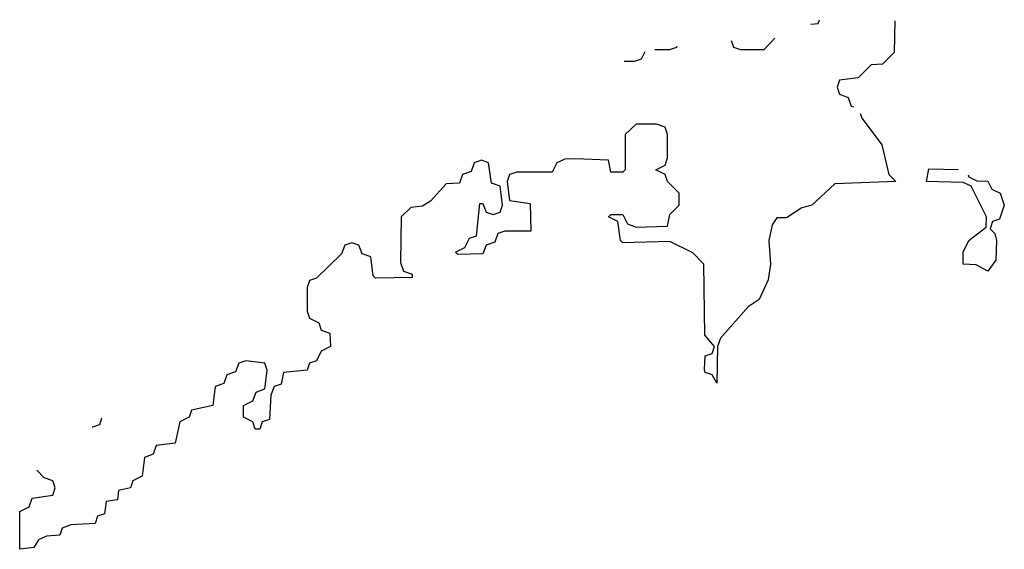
# Model space of a CAD drawing. Header units: inches. Extents: x 2381442 to 2565767, y 380187 to 487173.
# Tile 10 of 11: x 2554986 to 2556658, y 481846 to 482745. Entities that reach past the tile are written whole.
import ezdxf

# ---------------------------------------------------------------- set-up
doc = ezdxf.new("R2010")
doc.units = ezdxf.units.IN
doc.header["$MEASUREMENT"] = 0
doc.layers.add('C5458', color=7, linetype='Continuous')

msp = doc.modelspace()

# ---------------------------------------------------------------- linework, layer by layer
at = {"layer": 'C5458', "color": 6}
for points in [[(2556329.4, 482736.8), (2556342, 482738), (2556344.4, 482744.6)], [(2556471.9, 482742.7), (2556471.2, 482688.9), (2556450.9, 482669.1), (2556432, 482668), (2556410, 482646), (2556378, 482642), (2556374, 482630), (2556378, 482618), (2556392.7, 482612.7), (2556398, 482598), (2556402.1, 482596.6)], [(2556194, 482709.1), (2556198, 482698), (2556210, 482694), (2556250, 482694), (2556268.6, 482713.2)], [(2556064.4, 482694), (2556090, 482694), (2556102, 482698), (2556102.5, 482699.4)], [(2556012.6, 482674), (2556030, 482674), (2556042, 482678), (2556048.3, 482690.5)], [(2556413.4, 482585.5), (2556416.9, 482576.9), (2556450, 482532), (2556462, 482482), (2556474, 482470), (2556370, 482466), (2556331.3, 482430), (2556314.4, 482425.6), (2556288.4, 482408.4), (2556271.6, 482408.4), (2556263.6, 482396.4), (2556258, 482370), (2556261, 482330), (2556256.9, 482303.1), (2556242, 482270), (2556222.8, 482257.2), (2556176, 482204), (2556171, 482190), (2556170, 482128), (2556162, 482142), (2556150, 482146), (2556148.8, 482151.1), (2556150, 482174), (2556162, 482178), (2556166, 482190), (2556149.2, 482209.2), (2556148, 482330), (2556129.1, 482349.1), (2556090, 482368), (2556010, 482366), (2556006, 482370), (2556002, 482402), (2555986, 482410), (2555990, 482414), (2556010, 482414), (2556018, 482398), (2556032.7, 482392.7), (2556086, 482394), (2556090, 482414), (2556106, 482430), (2556106, 482450), (2556086, 482470), (2556082, 482482), (2556066, 482490), (2556082, 482498), (2556086, 482510), (2556086, 482550), (2556082, 482562), (2556067.3, 482567.3), (2556032.7, 482567.3), (2556014, 482550), (2556014, 482490), (2556010, 482486), (2555990, 482486), (2555986, 482506), (2555930, 482508.7), (2555912, 482508), (2555898, 482502), (2555890, 482486), (2555830, 482486), (2555818, 482482), (2555814, 482470), (2555818, 482438), (2555852.7, 482432.7), (2555854, 482386), (2555810, 482386), (2555798, 482382), (2555792.7, 482367.3), (2555778, 482362), (2555772.7, 482347.3), (2555730, 482346), (2555726, 482350), (2555742, 482358), (2555750, 482374), (2555762, 482378), (2555767.3, 482432.7), (2555772.7, 482432.7), (2555778, 482418), (2555790, 482414), (2555802, 482418), (2555806, 482430), (2555802, 482462), (2555787.3, 482467.3), (2555782, 482502), (2555770, 482506), (2555758, 482502), (2555752.7, 482487.3), (2555738, 482482), (2555732.7, 482467.3), (2555710, 482466), (2555683.6, 482436.4), (2555670, 482428), (2555650, 482426), (2555634, 482410), (2555632.7, 482332.7), (2555638, 482318), (2555652.7, 482312.7), (2555652.7, 482307.3), (2555590, 482306), (2555586, 482310), (2555582, 482342), (2555567.3, 482347.3), (2555562, 482362), (2555550, 482366), (2555538, 482362), (2555532.7, 482347.3), (2555490, 482306), (2555478, 482302), (2555474, 482290), (2555474, 482250), (2555478, 482238), (2555494, 482230), (2555498, 482218), (2555512.7, 482212.7), (2555514, 482190), (2555498, 482182), (2555490, 482166), (2555478, 482162), (2555474, 482150), (2555434, 482146), (2555430, 482126), (2555418, 482122), (2555412.7, 482107.3), (2555410, 482066), (2555398, 482062), (2555394, 482050), (2555386, 482050), (2555382, 482062), (2555366, 482070), (2555366, 482090), (2555382, 482098), (2555387.3, 482112.7), (2555402, 482118), (2555406, 482150), (2555402, 482162), (2555370, 482166), (2555358, 482162), (2555352.7, 482147.3), (2555338, 482142), (2555332.7, 482127.3), (2555318, 482122), (2555314, 482090), (2555278, 482082), (2555274, 482070), (2555258, 482062), (2555250, 482026), (2555218, 482022), (2555212.7, 482007.3), (2555198, 482002), (2555194, 481970), (2555178, 481962), (2555174, 481950), (2555154, 481946), (2555152, 481930), (2555132.7, 481927.3), (2555130, 481906), (2555118, 481902), (2555114, 481890), (2555072.7, 481887.3), (2555058, 481882), (2555054, 481870), (2555031.6, 481868.4), (2555018, 481862), (2555010, 481849), (2554986, 481846), (2554986, 481910), (2555002, 481918), (2555007.3, 481932.7), (2555042, 481938), (2555046, 481950), (2555042, 481962), (2555027.3, 481967.3), (2555015.1, 481980.5)], [(2556630, 482318), (2556610, 482328.7), (2556588, 482330), (2556588, 482350), (2556598, 482370), (2556627.3, 482392.7), (2556628, 482410), (2556602, 482462), (2556588.4, 482468.4), (2556526, 482470), (2556530, 482491.3), (2556579.6, 482490.3)], [(2556596.9, 482481.2), (2556598, 482478), (2556611.3, 482471.3), (2556630, 482470.8), (2556636.9, 482456.9), (2556651, 482450), (2556658, 482430), (2556650, 482406), (2556638, 482402), (2556634, 482390), (2556642, 482382), (2556644.7, 482370), (2556643.6, 482336.4), (2556630, 482318)], [(2555109.2, 482054), (2555110, 482054), (2555122, 482058), (2555125.7, 482069.1)]]:
    msp.add_lwpolyline(points, dxfattribs=at)

doc.saveas('drawing.dxf')
